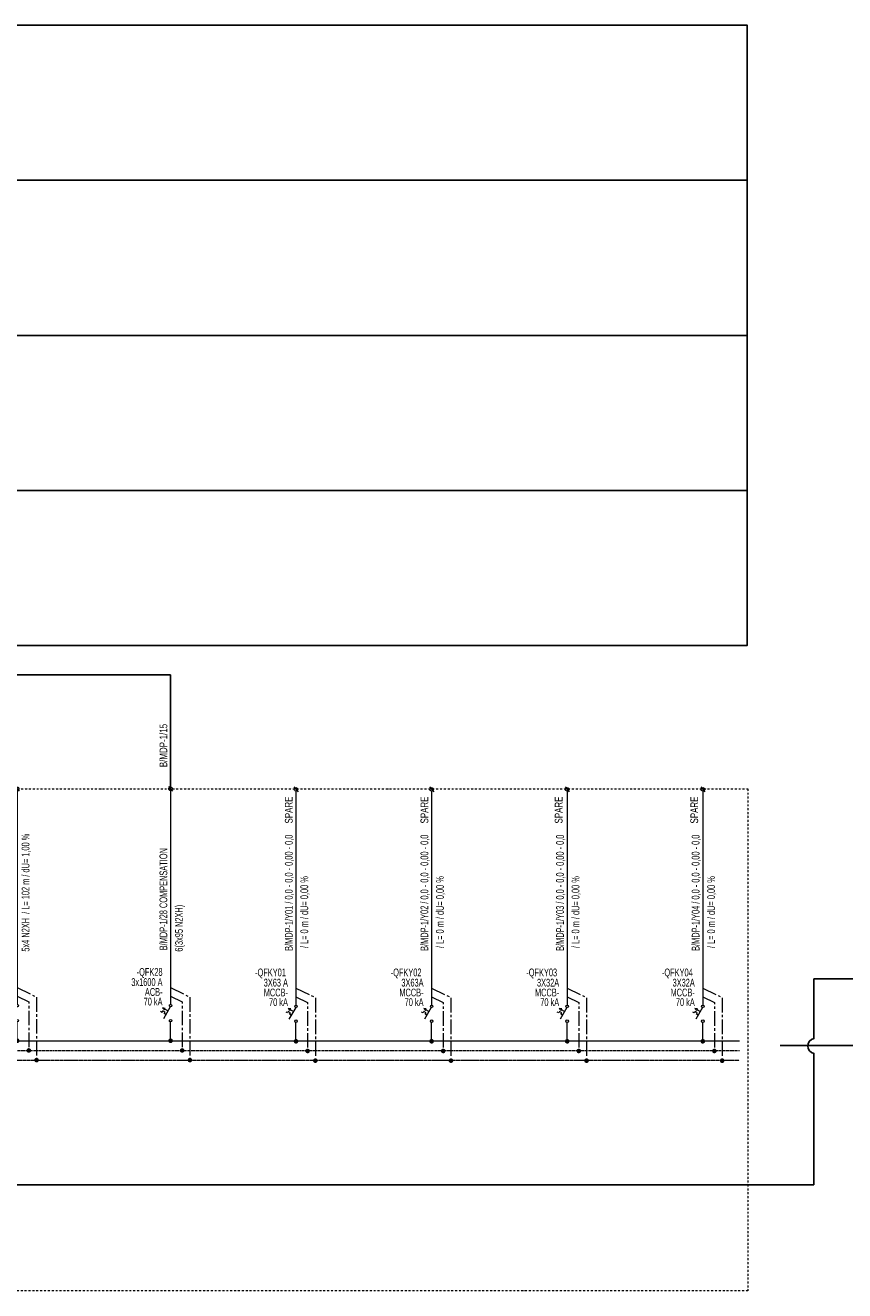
# Model space of a CAD drawing. Header units: millimetres. Extents: x -249865 to 125158, y -30755 to 173378.
# Tile 11 of 34: x -140765 to -119617, y 108898 to 141547. Entities that reach past the tile are written whole.
import ezdxf
from ezdxf.enums import TextEntityAlignment as Align

# ---------------------------------------------------------------- set-up
doc = ezdxf.new("R2010")
doc.units = ezdxf.units.MM
for name, pattern in [('CENTER2', [1.125, 0.75, -0.125, 0.125, -0.125]), ('DASHDOT', [1, 0.5, -0.25, 0, -0.25]), ('DASHED2', [0.375, 0.25, -0.125])]:
    doc.linetypes.add(name, pattern=pattern)
for name, color, linetype, lineweight in [('E-TP-BARA-N', 11, 'DASHED2', 13), ('E-TP-BARA-P', 6, 'Continuous', 18), ('E-TP-BARA-PE', 91, 'CENTER2', 13), ('E-TP-CIZIM', 3, 'Continuous', 13), ('E-TP-CIZIM-TEXT', 150, 'Continuous', 13), ('E_PANO-CERCEVE', 1, 'Continuous', 9)]:
    doc.layers.add(name, color=color, linetype=linetype, lineweight=lineweight)
doc.styles.add('EM-TP-YAZI-SHX', font='swisscl.ttf', dxfattribs={"width": 0.6})

# ---------------------------------------------------------------- blocks, each defined once
blk = doc.blocks.new('VG-PN-AP-CIKIS-2')
at = {"layer": 'E-TP-BARA-N', "linetype": 'CENTER2', "ltscale": 50, "flags": 128}
blk.add_lwpolyline([(0, 1364.8), (30, 1350.3), (30, 1225)], dxfattribs=at)
at = {"layer": 'E-TP-BARA-P', "linetype": 'Continuous'}
for p, q in [((0, 1895.6), (0, 1343.5)), ((0, 1250), (0, 1298.7))]:
    blk.add_line(p, q, dxfattribs=at)
at = {"layer": 'E-TP-BARA-PE', "ltscale": 50, "flags": 128}
blk.add_lwpolyline([(0, 1387), (50, 1362.8), (50, 1200)], dxfattribs=at)
at = {"layer": 'E-TP-CIZIM', "color": 7}
for p, q in [((-0.8, 1337.2), (-18.4, 1306.7)), ((-6.7, 1327), (-14.8, 1331.5))]:
    blk.add_line(p, q, dxfattribs=at)
at = {"layer": 'E-TP-CIZIM', "color": 7, "flags": 128}
blk.add_lwpolyline([(-12, 1317.7), (-16.3, 1320.1), (-14.2, 1323.8), (-19.8, 1327), (-21.9, 1323.2), (-25.6, 1325.3)], dxfattribs=at)
blk.add_lwpolyline([(-15.8, 1329.8), (-13.7, 1333.5), (-20.4, 1334.8)], close=True, dxfattribs=at)
at = {"layer": 'E-TP-CIZIM', "color": 1, "linetype": 'Continuous', "const_width": 5.93}
blk.add_lwpolyline([(-3, 1250, 1), (3, 1250, 1)], format="xyb", close=True, dxfattribs=at)
at = {"layer": 'E-TP-CIZIM', "color": 1, "linetype": 'Continuous', "const_width": 5.93, "elevation": 0}
for points in [[(27, 1225, 1), (32.9, 1225, 1)], [(47, 1200, 1), (52.9, 1200, 1)]]:
    blk.add_lwpolyline(points, format="xyb", close=True, dxfattribs=at)
at = {"layer": 'E-TP-CIZIM', "color": 7}
for centre in [(0, 1340.3), (0, 1301.9)]:
    blk.add_circle(centre, 3.2, dxfattribs=at)
at = {"layer": 'E_PANO-CERCEVE', "linetype": 'Continuous'}
blk.add_line((-5.4, 1906.3), (5.4, 1893.7), dxfattribs=at)
blk.add_ellipse((0, 1900), major_axis=(-4.45, 0), ratio=1, start_param=5.497787, end_param=11.780972, dxfattribs=at)
at = {"style": 'EM-TP-YAZI-SHX', "width": 0.8, "flags": 13}
blk.add_attdef('GEN', text='', height=20, dxfattribs=at).set_placement((26, 1172.8), align=Align.MIDDLE)
at = {"layer": 'E-TP-CIZIM-TEXT', "style": 'EM-TP-YAZI-SHX', "width": 0.8, "flags": 12}
for tag, p in [('ACIKLAMA1', (-8.5, 1483.2)), ('BES-KABLO', (31.5, 1479.9))]:
    blk.add_attdef(tag, p, '', height=20, rotation=90, dxfattribs=at)
for tag, p in [('SGRT-NO', (-20.7, 1417.6)), ('SGRT-AMP', (-20.7, 1391.3)), ('SGRT-TIP', (-20.7, 1365.9)), ('SGRT-NOT', (-20.7, 1341))]:
    blk.add_attdef(tag, text='', height=20, dxfattribs=at).set_placement(p, align=Align.RIGHT)

msp = doc.modelspace()

# ---------------------------------------------------------------- linework, layer by layer
for p, q in [((-137016, 124792), (-236583, 124792, 0)), ((-137016, 121847), (-137016, 124792))]:
    msp.add_line(p, q)
at = {"color": 7}
for points in [[(-235765, 141547), (-122132, 141547), (-122132, 137547), (-235765, 137547)], [(-235765, 137547), (-122132, 137547), (-122132, 133547), (-235765, 133547)], [(-235765, 133547), (-122132, 133547), (-122132, 129547), (-235765, 129547)], [(-235765, 129547), (-122132, 129547), (-122132, 125547), (-235765, 125547)]]:
    msp.add_lwpolyline(points, close=True, dxfattribs=at)
at = {"elevation": 0}
msp.add_lwpolyline([(-119381, 116944), (-120411, 116944), (-120411, 115403, 0.832478), (-120411, 115022), (-120411, 111631)], format="xyb", dxfattribs=at)
for points in [[(-121282, 115224), (-119381, 115224)], [(-165182, 111631), (-120827, 111631)], [(-135031, 111631), (-120411, 111631)]]:
    msp.add_lwpolyline(points, dxfattribs=at)
at = {"layer": 'E-TP-BARA-N', "ltscale": 100}
msp.add_line((-235225, 115097, 0), (-122336, 115097, 0), dxfattribs=at)
at = {"layer": 'E-TP-BARA-P'}
msp.add_line((-235225, 115347, 0), (-122336, 115347, 0), dxfattribs=at)
at = {"layer": 'E-TP-BARA-PE', "ltscale": 50}
msp.add_line((-235225, 114847, 0), (-122336, 114847, 0), dxfattribs=at)
at = {"layer": 'E_PANO-CERCEVE', "color": 9, "linetype": 'DASHDOT', "ltscale": 100, "elevation": 0}
msp.add_lwpolyline([(-235766, 121847), (-122113, 121847), (-122113, 108898), (-235766, 108898)], close=True, dxfattribs=at)

# ---------------------------------------------------------------- block references
for p, xscale, yscale, zscale, values in [((-140974, 102847), 10.00000000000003, 10.00000000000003, 10.00000000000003, {'ACIKLAMA1': 'B/MDP-1/27 / 3,4 - 3,1 - 0,95 - 4,9', 'BES-KABLO': '5x4 N2XH  / L= 102 m / dU= 1,00 %', 'SGRT-AMP': '3x32 A', 'SGRT-TIP': 'MCCB-', 'SGRT-NOT': '70 kA', 'SGRT-NO': '-QFK27 '}), ((-137016, 102847), 10, 10, 10, {'ACIKLAMA1': 'B/MDP-1/28 COMPENSATION', 'BES-KABLO': '6(3x95 N2XH)', 'SGRT-AMP': '3x1600 A', 'SGRT-TIP': 'ACB-', 'SGRT-NOT': '70 kA', 'SGRT-NO': '-QFK28'}), ((-133779, 102833), 10, 10, 10, {'ACIKLAMA1': 'B/MDP-1/Y01 / 0,0 - 0,0 - 0,00 - 0,0', 'BES-KABLO': '  / L= 0 m / dU= 0,00 %', 'SGRT-AMP': '3X63 A', 'SGRT-TIP': 'MCCB-', 'SGRT-NOT': '70 kA', 'SGRT-NO': '-QFKY01 '}), ((-130279, 102833), 10, 10, 10, {'ACIKLAMA1': 'B/MDP-1/Y02 / 0,0 - 0,0 - 0,00 - 0,0', 'BES-KABLO': '  / L= 0 m / dU= 0,00 %', 'SGRT-AMP': ' 3X63A', 'SGRT-TIP': 'MCCB-', 'SGRT-NOT': '70 kA', 'SGRT-NO': '-QFKY02 '}), ((-126779, 102833), 10, 10, 10, {'ACIKLAMA1': 'B/MDP-1/Y03 / 0,0 - 0,0 - 0,00 - 0,0', 'BES-KABLO': '  / L= 0 m / dU= 0,00 %', 'SGRT-AMP': ' 3X32A', 'SGRT-TIP': 'MCCB-', 'SGRT-NOT': '70 kA', 'SGRT-NO': '-QFKY03 '}), ((-123279, 102833), 10, 10, 10, {'ACIKLAMA1': 'B/MDP-1/Y04 / 0,0 - 0,0 - 0,00 - 0,0', 'BES-KABLO': '  / L= 0 m / dU= 0,00 %', 'SGRT-AMP': ' 3X32A', 'SGRT-TIP': 'MCCB-', 'SGRT-NOT': '70 kA', 'SGRT-NO': '-QFKY04 '})]:
    msp.add_blockref('VG-PN-AP-CIKIS-2', p, dxfattribs=dict(xscale=xscale, yscale=yscale, zscale=zscale)).add_auto_attribs(values)

# ---------------------------------------------------------------- texts
at = {"layer": 'E-TP-CIZIM-TEXT', "style": 'EM-TP-YAZI-SHX'}
for s, p in [('B/MDP-1/15', (-137101, 122405)), ('SPARE', (-133865, 120952)), ('SPARE', (-130365, 120952)), ('SPARE', (-126900, 120952)), ('SPARE', (-123400, 120952))]:
    msp.add_text(s, height=200, rotation=90, dxfattribs=at).set_placement(p)

doc.saveas('drawing.dxf')
